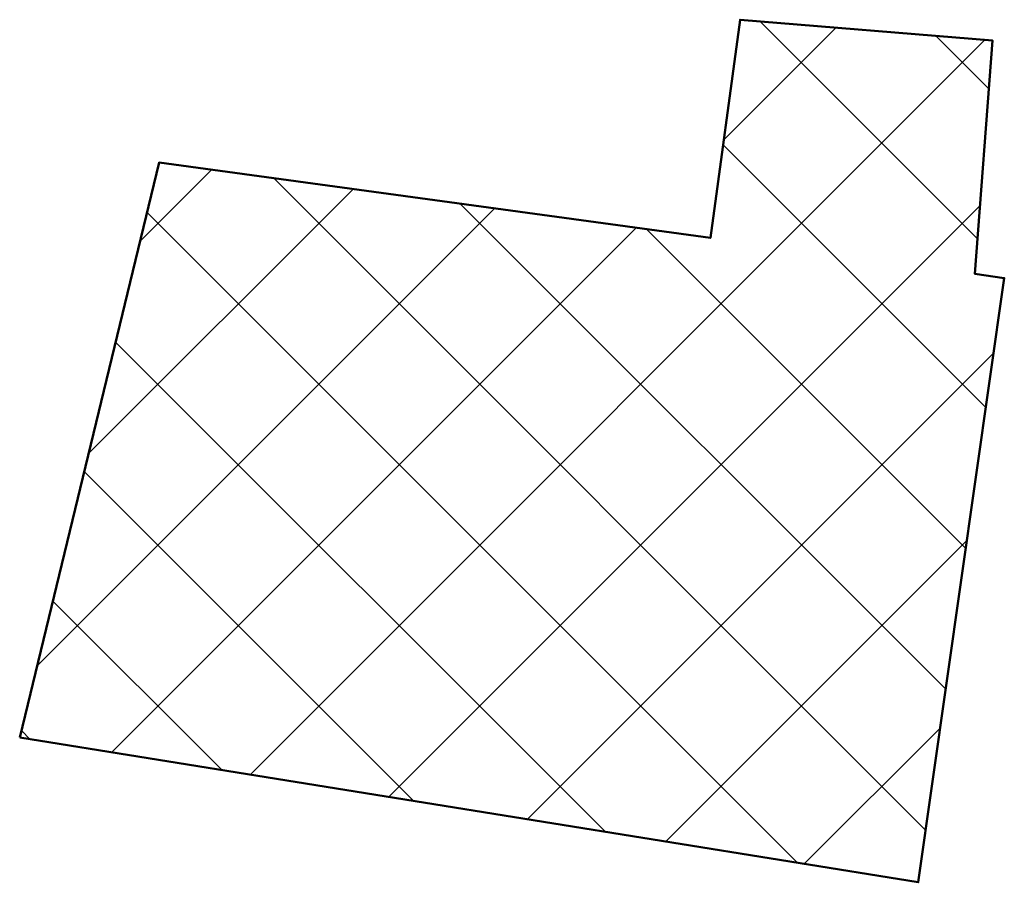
# Model space of a CAD drawing. Header units: metres. Extents: x 7480610 to 7484249, y 5635545 to 5637635.
# Tile 53 of 53: x 7484222 to 7484249, y 5635979 to 5636003. Entities that reach past the tile are written whole.
import ezdxf

# ---------------------------------------------------------------- set-up
doc = ezdxf.new("R2010")
doc.units = ezdxf.units.M
doc.header["$MEASUREMENT"] = 0
doc.layers.add('_x-ref_mapa', color=7, linetype='Continuous')
doc.layers.add('PFU-01 - Plan sytuacyjny Horn - x-ref architektura - 2024.12.04$0$dr_mapa topograficzna', color=180, linetype='Continuous')

# ---------------------------------------------------------------- blocks, each defined once
blk = doc.blocks.new('PFU-01 - Plan sytuacyjny Horn - x-ref architektura - 2024.12.04')
at = {"layer": 'PFU-01 - Plan sytuacyjny Horn - x-ref architektura - 2024.12.04$0$dr_mapa topograficzna', "lineweight": 30}
h = blk.add_hatch(dxfattribs=at)
h.set_pattern_fill('ANSI37', color=256, scale=25)
h.set_pattern_definition([(45, (465.9405, -781.9262), (-2.2097086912, 2.2097086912), []), (135, (465.9405, -781.9262), (-2.2097086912, -2.2097086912), [])])
h.paths.add_polyline_path([(7484221.778, 5635982.993), (7484225.609, 5635998.789), (7484240.755, 5635996.722), (7484241.568, 5636002.716), (7484248.502, 5636002.145), (7484248.024, 5635995.73), (7484248.83, 5635995.62), (7484246.465, 5635979.02)])
at = {"layer": 'PFU-01 - Plan sytuacyjny Horn - x-ref architektura - 2024.12.04$0$dr_mapa topograficzna', "lineweight": 50}
blk.add_lwpolyline([(7484221.778, 5635982.993), (7484225.609, 5635998.789), (7484240.755, 5635996.722), (7484241.568, 5636002.716), (7484248.502, 5636002.145), (7484248.024, 5635995.73), (7484248.83, 5635995.62), (7484246.465, 5635979.02)], close=True, dxfattribs=at)

msp = doc.modelspace()

# ---------------------------------------------------------------- block references
at = {"layer": '_x-ref_mapa', "lineweight": 70}
msp.add_blockref('PFU-01 - Plan sytuacyjny Horn - x-ref architektura - 2024.12.04', (0, 0), dxfattribs=at)

doc.saveas('drawing.dxf')
